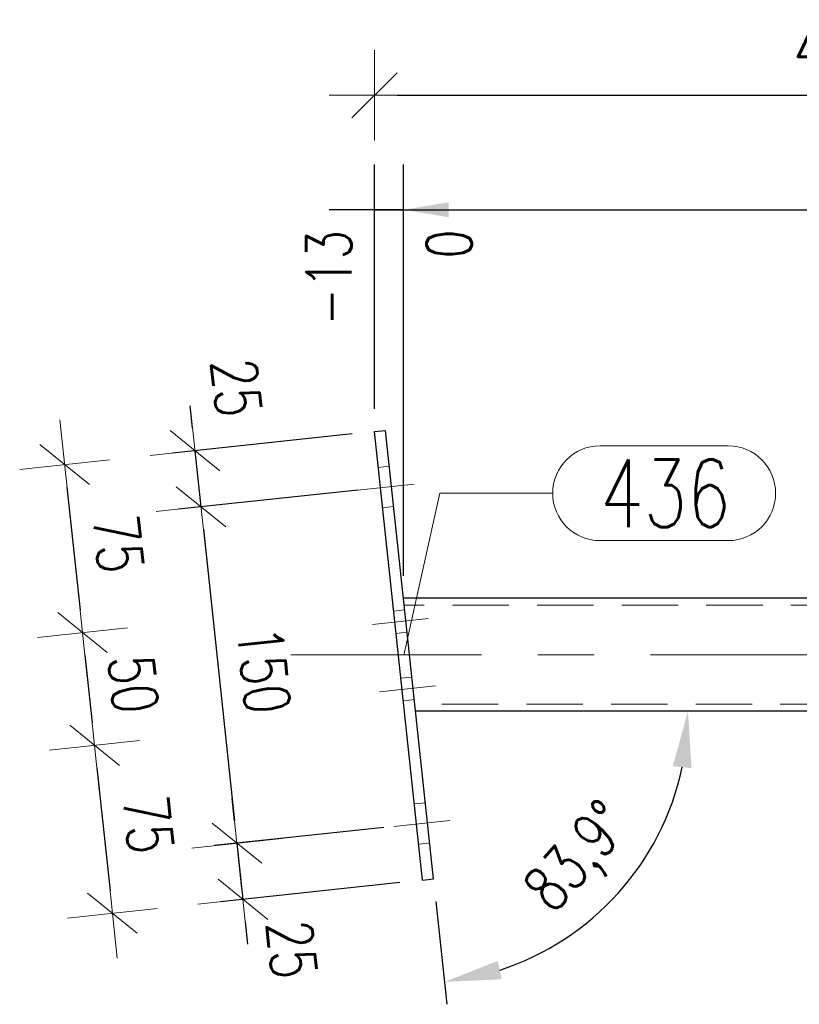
# Model space of a CAD drawing. Header units: millimetres. Extents: x -875 to -363, y 16471 to 16844.
# Tile 5 of 15: x -718 to -684, y 16518 to 16562. Entities that reach past the tile are written whole.
import ezdxf

# ---------------------------------------------------------------- set-up
doc = ezdxf.new("R2010")
doc.units = ezdxf.units.MM
doc.header["$LTSCALE"] = 10
doc.linetypes.add('HIDDEN', pattern=[0.375, 0.25, -0.125])
doc.linetypes.add('MITTE', pattern=[2, 1.25, -0.25, 0.25, -0.25])
doc.layers.get('Defpoints').update_dxf_attribs({"color": 1})
for name, color, linetype, lineweight in [('PS_DIM', 4, 'Continuous', 13), ('PS_Hidden', 2, 'HIDDEN', 9), ('PS_Mid', 5, 'MITTE', 15), ('PS_Pos', 1, 'Continuous', 15), ('PS_Shape', 161, 'Continuous', 30), ('PS_SOLID', 7, 'Continuous', 30)]:
    doc.layers.add(name, color=color, linetype=linetype, lineweight=lineweight)
doc.styles.add('simplex', font='simplex.shx', dxfattribs={"width": 0.75})
doc.dimstyles.new('1_10_GŁ_DS1-LS10', dxfattribs={"dimtxt": 2, "dimasz": 2, "dimexe": 2, "dimexo": 1, "dimgap": 1, "dimtad": 1, "dimjust": 4, "dimdec": 0, "dimlfac": 10, "dimtxsty": 'simplex', "dimblk1": 'NONE', "dimsah": 1, "dimcen": 2, "dimclrd": 256, "dimclre": 256, "dimclrt": 3, "dimadec": 1, "dimazin": 0, "dimtfac": 1, "dimtdec": 0, "dimtmove": 2, "dimatfit": 3, "dimfxl": 1, "dimarcsym": 0})
doc.dimstyles.new('1_10_PRZ', dxfattribs={"dimtxt": 2, "dimasz": 1, "dimexe": 2, "dimexo": 5, "dimgap": 1, "dimtad": 1, "dimdec": 0, "dimlfac": 10, "dimtxsty": 'simplex', "dimblk": 'dimznak', "dimcen": 2, "dimse1": 1, "dimse2": 1, "dimclrt": 3, "dimadec": 1, "dimazin": 0, "dimtfac": 1, "dimtdec": 0, "dimtix": 1, "dimtmove": 2, "dimatfit": 3, "dimldrblk": 'dim-grot', "dimfxl": 1, "dimarcsym": 0})
doc.dimstyles.new('1_10_PRZ_DS1-LS10', dxfattribs={"dimtxt": 2, "dimasz": 1, "dimexe": 2, "dimexo": 5, "dimgap": 1, "dimtad": 1, "dimdec": 0, "dimlfac": 10, "dimtxsty": 'simplex', "dimblk": 'dimznak', "dimcen": 2, "dimse1": 1, "dimse2": 1, "dimclrt": 3, "dimadec": 1, "dimazin": 0, "dimtfac": 1, "dimtdec": 0, "dimtix": 1, "dimtmove": 2, "dimatfit": 3, "dimldrblk": 'dim-grot', "dimfxl": 1, "dimarcsym": 0})
doc.dimstyles.new('1_10_SC', dxfattribs={"dimtxt": 2, "dimasz": 1, "dimexe": 1, "dimexo": 1, "dimgap": 1, "dimtad": 1, "dimdec": 0, "dimlfac": 10, "dimtxsty": 'simplex', "dimblk": 'dimznak', "dimcen": 2, "dimclrd": 256, "dimclre": 256, "dimclrt": 3, "dimadec": 1, "dimazin": 0, "dimtfac": 1, "dimtdec": 0, "dimtix": 1, "dimtmove": 2, "dimatfit": 3, "dimldrblk": 'dim-grot', "dimfxl": 1, "dimarcsym": 0})
doc.dimstyles.new('średnice', dxfattribs={"dimtxt": 2, "dimasz": 2.5, "dimexe": 1, "dimexo": 1, "dimgap": 1, "dimtad": 1, "dimdec": 0, "dimlfac": 10, "dimtxsty": 'simplex', "dimcen": 2, "dimclrd": 256, "dimclre": 256, "dimclrt": 3, "dimadec": 1, "dimazin": 0, "dimtfac": 1, "dimtdec": 0, "dimtix": 1, "dimtmove": 1, "dimatfit": 0, "dimfxl": 1, "dimarcsym": 0})

# ---------------------------------------------------------------- blocks, each defined once
blk = doc.blocks.new('*D142')
at = {"layer": 'Defpoints', "color": 0, "transparency": 16777216}
for p in [(-701.214, 16553.471), (-702.506, 16543.64), (-701.214, 16536.249)]:
    blk.add_point(p, dxfattribs=at)
at = {"layer": 'PS_DIM', "lineweight": -2, "transparency": 16777216}
for p, q in [((-702.506, 16544.64), (-702.506, 16555.471)), ((-701.214, 16537.249), (-701.214, 16555.471)), ((-702.506, 16553.471), (-704.506, 16553.471)), ((-702.506, 16553.471), (-701.214, 16553.471)), ((-699.214, 16553.471), (-697.214, 16553.471))]:
    blk.add_line(p, q, dxfattribs=at)
at = {"layer": 'PS_DIM', "transparency": 16777216}
blk.add_solid([(-699.214, 16553.804), (-699.214, 16553.137), (-701.214, 16553.471)], dxfattribs=at)
at = {"layer": 'PS_DIM', "color": 3, "transparency": 16777216, "insert": (-704.526, 16550.451), "char_height": 2, "attachment_point": 5, "rotation": 90, "style": 'simplex'}
blk.add_mtext('-13', dxfattribs=at)
blk = doc.blocks.new('_None')
blk = doc.blocks.new('*D143')
at = {"layer": 'Defpoints', "color": 0, "transparency": 16777216}
for p in [(-701.214, 16553.471), (-701.214, 16536.249), (-701.214, 16536.249)]:
    blk.add_point(p, dxfattribs=at)
at = {"layer": 'PS_DIM', "lineweight": -2, "transparency": 16777216}
for p, q in [((-701.214, 16537.249), (-701.214, 16555.471)), ((-701.214, 16537.249), (-701.214, 16555.471)), ((-701.214, 16553.471), (-703.214, 16553.471)), ((-699.214, 16553.471), (-697.214, 16553.471))]:
    blk.add_line(p, q, dxfattribs=at)
at = {"layer": 'PS_DIM', "transparency": 16777216}
blk.add_solid([(-699.214, 16553.804), (-699.214, 16553.137), (-701.214, 16553.471)], dxfattribs=at)
at = {"layer": 'PS_DIM', "color": 3, "transparency": 16777216, "insert": (-699.194, 16551.951), "char_height": 2, "attachment_point": 5, "rotation": 90, "style": 'simplex'}
blk.add_mtext('0', dxfattribs=at)
blk = doc.blocks.new('*D144')
at = {"layer": 'Defpoints', "color": 0, "transparency": 16777216}
for p in [(-662.766, 16553.471), (-701.214, 16536.249), (-662.766, 16536.249)]:
    blk.add_point(p, dxfattribs=at)
at = {"layer": 'PS_DIM', "lineweight": -2, "transparency": 16777216}
for p, q in [((-701.214, 16537.249), (-701.214, 16555.471)), ((-662.766, 16537.249), (-662.766, 16555.471)), ((-701.214, 16553.471), (-664.766, 16553.471))]:
    blk.add_line(p, q, dxfattribs=at)
at = {"layer": 'PS_DIM', "transparency": 16777216}
blk.add_solid([(-664.766, 16553.804), (-664.766, 16553.137), (-662.766, 16553.471)], dxfattribs=at)
at = {"layer": 'PS_DIM', "color": 3, "transparency": 16777216, "insert": (-664.786, 16550.486), "char_height": 2, "attachment_point": 5, "rotation": 90, "style": 'simplex'}
blk.add_mtext('384', dxfattribs=at)
blk = doc.blocks.new('*D145')
at = {"layer": 'Defpoints', "color": 0, "transparency": 16777216}
for p in [(-661.474, 16553.471), (-661.474, 16543.64), (-701.214, 16536.249)]:
    blk.add_point(p, dxfattribs=at)
at = {"layer": 'PS_DIM', "lineweight": -2, "transparency": 16777216}
for p, q in [((-701.214, 16537.249), (-701.214, 16555.471)), ((-661.474, 16544.64), (-661.474, 16555.471)), ((-701.214, 16553.471), (-663.474, 16553.471))]:
    blk.add_line(p, q, dxfattribs=at)
at = {"layer": 'PS_DIM', "transparency": 16777216}
blk.add_solid([(-663.474, 16553.804), (-663.474, 16553.137), (-661.474, 16553.471)], dxfattribs=at)
at = {"layer": 'PS_DIM', "color": 3, "transparency": 16777216, "insert": (-659.454, 16550.522), "char_height": 2, "attachment_point": 5, "rotation": 90, "style": 'simplex'}
blk.add_mtext('397', dxfattribs=at)
blk = doc.blocks.new('dimznak')
at = {"color": 0}
for points in [[(0, 2), (0, -2)], [(-2, 0), (2, 0)]]:
    blk.add_lwpolyline(points, dxfattribs=at)
at = {"color": 2}
blk.add_lwpolyline([(1, 1), (-1, -1)], dxfattribs=at)
blk = doc.blocks.new('*D146')
at = {"layer": 'Defpoints', "color": 0, "transparency": 16777216}
for p in [(-702.506, 16543.64), (-702.241, 16541.154), (-710.195, 16540.305)]:
    blk.add_point(p, dxfattribs=at)
at = {"layer": 'PS_DIM', "lineweight": -2, "transparency": 16777216}
for p, q in [((-710.567, 16543.785), (-710.673, 16544.779)), ((-703.5, 16543.533), (-711.455, 16542.684)), ((-710.461, 16542.791), (-710.195, 16540.305)), ((-703.235, 16541.048), (-711.19, 16540.199)), ((-710.089, 16539.31), (-709.983, 16538.316))]:
    blk.add_line(p, q, dxfattribs=at)
for p, rotation in [((-710.461, 16542.791), 276.0920027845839), ((-710.195, 16540.305), 96.09200278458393)]:
    blk.add_blockref('dimznak', p, dxfattribs=dict(at, rotation=rotation))
at = {"layer": 'PS_DIM', "color": 3, "transparency": 16777216, "insert": (-708.63, 16545.582), "char_height": 2, "attachment_point": 5, "rotation": 276.092, "style": 'simplex'}
blk.add_mtext('25', dxfattribs=at)
blk = doc.blocks.new('dim-grot')
blk.add_hatch(color=256).paths.add_polyline_path([(0, 0), (-2, 0.5), (-2, -0.5)])
blk.add_lwpolyline([(0, 0), (-2, 0.5), (-2, -0.5), (0, 0)])
blk = doc.blocks.new('*D147')
at = {"layer": 'Defpoints', "color": 0, "transparency": 16777216}
for p in [(-702.241, 16541.154), (-701.1, 16526.19), (-708.604, 16525.389)]:
    blk.add_point(p, dxfattribs=at)
at = {"layer": 'PS_DIM', "lineweight": -2, "transparency": 16777216}
for p, q in [((-703.235, 16541.048), (-711.19, 16540.199)), ((-710.089, 16539.31), (-708.71, 16526.384)), ((-702.095, 16526.084), (-709.598, 16525.283))]:
    blk.add_line(p, q, dxfattribs=at)
for p, rotation in [((-710.195, 16540.305), 96.09200278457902), ((-708.604, 16525.389), 276.092002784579)]:
    blk.add_blockref('dimznak', p, dxfattribs=dict(at, rotation=rotation))
at = {"layer": 'PS_DIM', "color": 3, "transparency": 16777216, "insert": (-707.411, 16533.059), "char_height": 2, "attachment_point": 5, "rotation": 276.092, "style": 'simplex'}
blk.add_mtext('150', dxfattribs=at)
blk = doc.blocks.new('*D148')
at = {"layer": 'Defpoints', "color": 0, "transparency": 16777216}
for p in [(-701.1, 16526.19), (-700.383, 16523.752), (-708.338, 16522.903)]:
    blk.add_point(p, dxfattribs=at)
at = {"layer": 'PS_DIM', "lineweight": -2, "transparency": 16777216}
for p, q in [((-708.71, 16526.384), (-708.816, 16527.378)), ((-702.095, 16526.084), (-709.598, 16525.283)), ((-708.604, 16525.389), (-708.338, 16522.903)), ((-701.378, 16523.646), (-709.333, 16522.797)), ((-708.232, 16521.909), (-708.126, 16520.915))]:
    blk.add_line(p, q, dxfattribs=at)
for p, rotation in [((-708.604, 16525.389), 276.092002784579), ((-708.338, 16522.903), 96.09200278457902)]:
    blk.add_blockref('dimznak', p, dxfattribs=dict(at, rotation=rotation))
at = {"layer": 'PS_DIM', "color": 3, "transparency": 16777216, "insert": (-706.171, 16520.681), "char_height": 2, "attachment_point": 5, "rotation": 276.092, "style": 'simplex'}
blk.add_mtext('25', dxfattribs=at)
blk = doc.blocks.new('*D149')
at = {"layer": 'Defpoints', "color": 0, "transparency": 16777216}
for p in [(-702.009, 16543.693), (-701.214, 16536.249), (-715.446, 16534.73)]:
    blk.add_point(p, dxfattribs=at)
at = {"layer": 'PS_DIM', "color": 0, "lineweight": -2, "transparency": 16777216}
blk.add_line((-716.135, 16541.179), (-715.553, 16535.724), dxfattribs=at)
for p, rotation in [((-716.241, 16542.174), 96.09200278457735), ((-715.446, 16534.73), 276.0920027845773)]:
    blk.add_blockref('dimznak', p, dxfattribs=dict(at, rotation=rotation))
at = {"layer": 'PS_DIM', "color": 3, "transparency": 16777216, "insert": (-713.855, 16538.664), "char_height": 2, "attachment_point": 5, "rotation": 276.092, "style": 'simplex'}
blk.add_mtext('75', dxfattribs=at)
blk = doc.blocks.new('*D150')
at = {"layer": 'Defpoints', "color": 0, "transparency": 16777216}
for p in [(-701.214, 16536.249), (-700.681, 16531.249), (-714.913, 16529.73)]:
    blk.add_point(p, dxfattribs=at)
at = {"layer": 'PS_DIM', "color": 0, "lineweight": -2, "transparency": 16777216}
blk.add_line((-715.34, 16533.736), (-715.019, 16530.724), dxfattribs=at)
for p, rotation in [((-715.446, 16534.73), 96.09200278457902), ((-714.913, 16529.73), 276.092002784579)]:
    blk.add_blockref('dimznak', p, dxfattribs=dict(at, rotation=rotation))
at = {"layer": 'PS_DIM', "color": 3, "transparency": 16777216, "insert": (-713.191, 16532.442), "char_height": 2, "attachment_point": 5, "rotation": 276.092, "style": 'simplex'}
blk.add_mtext('50', dxfattribs=at)
blk = doc.blocks.new('*D151')
at = {"layer": 'Defpoints', "color": 0, "transparency": 16777216}
for p in [(-700.681, 16531.249), (-699.886, 16523.806), (-714.118, 16522.287)]:
    blk.add_point(p, dxfattribs=at)
at = {"layer": 'PS_DIM', "color": 0, "lineweight": -2, "transparency": 16777216}
blk.add_line((-714.807, 16528.736), (-714.225, 16523.281), dxfattribs=at)
for p, rotation in [((-714.913, 16529.73), 96.09200278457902), ((-714.118, 16522.287), 276.092002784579)]:
    blk.add_blockref('dimznak', p, dxfattribs=dict(at, rotation=rotation))
at = {"layer": 'PS_DIM', "color": 3, "transparency": 16777216, "insert": (-712.527, 16526.221), "char_height": 2, "attachment_point": 5, "rotation": 276.092, "style": 'simplex'}
blk.add_mtext('75', dxfattribs=at)
blk = doc.blocks.new('*D158')
at = {"layer": 'Defpoints', "color": 0, "transparency": 16777216}
for p in [(-702.009, 16543.693), (-700.681, 16531.249), (-663.3, 16531.249), (-699.886, 16523.806), (-693.919, 16521.248)]:
    blk.add_point(p, dxfattribs=at)
at = {"layer": 'PS_DIM', "lineweight": -2, "transparency": 16777216}
blk.add_line((-699.78, 16522.811), (-699.293, 16518.251), dxfattribs=at)
blk.add_arc((-700.681, 16531.249), 12.072, 287.9785, 348.1135, dxfattribs=at)
at = {"layer": 'PS_DIM', "transparency": 16777216}
for points in [[(-689.282, 16528.806), (-688.453, 16528.719), (-688.608, 16531.249)], [(-696.868, 16519.359), (-697.041, 16520.174), (-699.4, 16519.245)]]:
    blk.add_solid(points, dxfattribs=at)
at = {"layer": 'PS_DIM', "color": 3, "transparency": 16777216, "insert": (-693.332, 16524.643), "char_height": 2, "attachment_point": 5, "rotation": 48.046, "style": 'simplex'}
blk.add_mtext('83,9°', dxfattribs=at)
blk = doc.blocks.new('*D180')
at = {"layer": 'Defpoints', "color": 0, "transparency": 16777216}
for p in [(-661.474, 16558.545), (-702.506, 16543.64), (-661.474, 16543.64)]:
    blk.add_point(p, dxfattribs=at)
at = {"layer": 'PS_DIM', "color": 0, "lineweight": -2, "transparency": 16777216}
blk.add_line((-701.506, 16558.545), (-662.474, 16558.545), dxfattribs=at)
at = {"layer": 'PS_DIM', "color": 0, "lineweight": -2, "transparency": 16777216, "rotation": 180}
blk.add_blockref('dimznak', (-702.506, 16558.545), dxfattribs=at)
at = {"layer": 'PS_DIM', "color": 0, "lineweight": -2, "transparency": 16777216}
blk.add_blockref('dimznak', (-661.474, 16558.545), dxfattribs=at)
at = {"layer": 'PS_DIM', "color": 3, "transparency": 16777216, "insert": (-681.99, 16560.585), "char_height": 2, "attachment_point": 5, "style": 'simplex'}
blk.add_mtext('410', dxfattribs=at)
blk = doc.blocks.new('*X263')
at = {"layer": 'PS_Hidden', "color": 2, "linetype": 'HIDDEN'}
for p, q in [((-701.839, 16542.102), (-702.336, 16542.049)), ((-662.141, 16542.102), (-661.644, 16542.049)), ((-701.648, 16540.312), (-702.145, 16540.259)), ((-662.332, 16540.312), (-661.835, 16540.259)), ((-662.798, 16535.949), (-701.182, 16535.949)), ((-701.657, 16535.685), (-701.16, 16535.738)), ((-662.323, 16535.685), (-662.821, 16535.738)), ((-701.551, 16534.69), (-701.054, 16534.743)), ((-662.43, 16534.69), (-662.927, 16534.743)), ((-701.339, 16532.702), (-700.841, 16532.755)), ((-662.642, 16532.702), (-663.139, 16532.755)), ((-701.232, 16531.707), (-700.735, 16531.76)), ((-663.268, 16531.549), (-700.713, 16531.549)), ((-662.748, 16531.707), (-663.245, 16531.76)), ((-700.247, 16527.186), (-700.744, 16527.133)), ((-663.733, 16527.186), (-663.236, 16527.133)), ((-700.056, 16525.396), (-700.553, 16525.343)), ((-663.924, 16525.396), (-663.427, 16525.343))]:
    blk.add_line(p, q, dxfattribs=at)
at = {"layer": 'PS_Mid', "color": 5, "linetype": 'MITTE'}
for p, q in [((-703.235, 16541.048), (-700.749, 16541.313)), ((-660.745, 16541.048), (-663.231, 16541.313)), ((-700.112, 16535.347), (-702.598, 16535.081)), ((-663.868, 16535.347), (-661.382, 16535.081)), ((-657.766, 16533.749), (-706.214, 16533.749)), ((-699.794, 16532.364), (-702.28, 16532.098)), ((-664.186, 16532.364), (-661.701, 16532.098)), ((-701.643, 16526.132), (-699.157, 16526.398)), ((-662.337, 16526.132), (-664.823, 16526.398))]:
    blk.add_line(p, q, dxfattribs=at)
at = {"layer": 'PS_SOLID', "color": 7, "linetype": 'Continuous'}
for p, q in [((-702.506, 16543.64), (-702.009, 16543.693)), ((-700.383, 16523.752), (-702.506, 16543.64)), ((-699.886, 16523.806), (-702.009, 16543.693)), ((-661.972, 16543.693), (-664.094, 16523.806)), ((-663.597, 16523.752), (-661.474, 16543.64)), ((-661.474, 16543.64), (-661.972, 16543.693)), ((-662.766, 16536.249), (-701.214, 16536.249)), ((-663.3, 16531.249), (-700.681, 16531.249)), ((-700.383, 16523.752), (-699.886, 16523.806)), ((-663.597, 16523.752), (-664.094, 16523.806))]:
    blk.add_line(p, q, dxfattribs=at)
blk = doc.blocks.new('*X266')
at = {"color": 1}
for p, q in [((-692.505, 16543.006), (-686.826, 16543.006)), ((-701.196, 16533.723), (-699.605, 16540.906)), ((-699.605, 16540.906), (-694.605, 16540.906)), ((-692.505, 16538.806), (-686.826, 16538.806))]:
    blk.add_line(p, q, dxfattribs=at)
for centre, start, end in [((-692.505, 16540.906), 90, 270), ((-686.826, 16540.906), 270, 90)]:
    blk.add_arc(centre, 2.1, start, end, dxfattribs=at)
at = {"color": 30, "style": 'simplex', "width": 0.75}
blk.add_text('436', height=3, dxfattribs=at).set_placement((-692.505, 16539.406))

msp = doc.modelspace()

# ---------------------------------------------------------------- block references
at = {"layer": 'PS_Pos'}
msp.add_blockref('*X266', (0, 0), dxfattribs=at)
at = {"layer": 'PS_Shape', "color": 227}
msp.add_blockref('*X263', (0, 0), dxfattribs=at)

# ---------------------------------------------------------------- dimensions: what is measured, and where the dimension line sits
at = {"layer": 'PS_DIM'}
dim = msp.add_linear_dim(base=(-661.474, 16558.545), p1=(-702.506, 16543.64), p2=(-661.474, 16543.64), dimstyle='1_10_PRZ_DS1-LS10', dxfattribs=at)
dim.commit()
dim.dimension.update_dxf_attribs({"geometry": '*D180', "text_midpoint": (-681.99, 16560.585), "dimtype": 128})
for p1, text, picture, middle in [((-702.506, 16543.64), '-13', '*D142', (-704.526, 16550.451)), ((-701.214, 16536.249), '0', '*D143', (-699.194, 16551.951))]:
    dim = msp.add_linear_dim(base=(-701.214, 16553.471), p1=p1, p2=(-701.214, 16536.249), text=text, dimstyle='1_10_GŁ_DS1-LS10', dxfattribs=at)
    dim.commit()
    dim.dimension.update_dxf_attribs({"geometry": picture, "text_midpoint": middle, "dimtype": 128, "text_rotation": 90})
for base, p2, picture, middle in [((-662.766, 16553.471), (-662.766, 16536.249), '*D144', (-664.786, 16550.486)), ((-661.474, 16553.471), (-661.474, 16543.64), '*D145', (-659.454, 16550.522))]:
    dim = msp.add_linear_dim(base=base, p1=(-701.214, 16536.249), p2=p2, dimstyle='1_10_GŁ_DS1-LS10', dxfattribs=at)
    dim.commit()
    dim.dimension.update_dxf_attribs({"geometry": picture, "text_midpoint": middle, "dimtype": 128, "text_rotation": 90})
for base, p1, p2, angle, picture, middle, dimtype in [((-710.195, 16540.305), (-702.506, 16543.64), (-702.241, 16541.154), 276.092, '*D146', (-708.63, 16545.582), 129), ((-708.338, 16522.903), (-701.1, 16526.19), (-700.383, 16523.752), 96.092, '*D148', (-706.171, 16520.681), 128)]:
    dim = msp.add_linear_dim(base=base, p1=p1, p2=p2, angle=angle, dimstyle='1_10_SC', dxfattribs=at)
    dim.commit()
    dim.dimension.update_dxf_attribs({"geometry": picture, "text_midpoint": middle, "dimtype": dimtype})
dim = msp.add_aligned_dim(p1=(-702.009, 16543.693), p2=(-701.214, 16536.249), distance=-14.313, dimstyle='1_10_PRZ', dxfattribs=at)
dim.commit()
dim.dimension.update_dxf_attribs({"geometry": '*D149', "text_midpoint": (-713.855, 16538.664)})
dim = msp.add_angular_dim_2l(base=(-693.919, 16521.248), line1=((-663.3, 16531.249), (-700.681, 16531.249)), line2=((-699.886, 16523.806), (-702.009, 16543.693)), dimstyle='średnice', dxfattribs=at)
dim.commit()
dim.dimension.update_dxf_attribs({"geometry": '*D158', "text_midpoint": (-693.332, 16524.643)})
for base, p1, p2, dimstyle, picture, middle in [((-708.604, 16525.389), (-702.241, 16541.154), (-701.1, 16526.19), '1_10_SC', '*D147', (-707.411, 16533.059)), ((-714.913, 16529.73), (-701.214, 16536.249), (-700.681, 16531.249), '1_10_PRZ', '*D150', (-713.191, 16532.442)), ((-714.118, 16522.287), (-700.681, 16531.249), (-699.886, 16523.806), '1_10_PRZ', '*D151', (-712.527, 16526.221))]:
    dim = msp.add_linear_dim(base=base, p1=p1, p2=p2, angle=96.092, dimstyle=dimstyle, dxfattribs=at)
    dim.commit()
    dim.dimension.update_dxf_attribs({"geometry": picture, "text_midpoint": middle})

doc.saveas('drawing.dxf')
